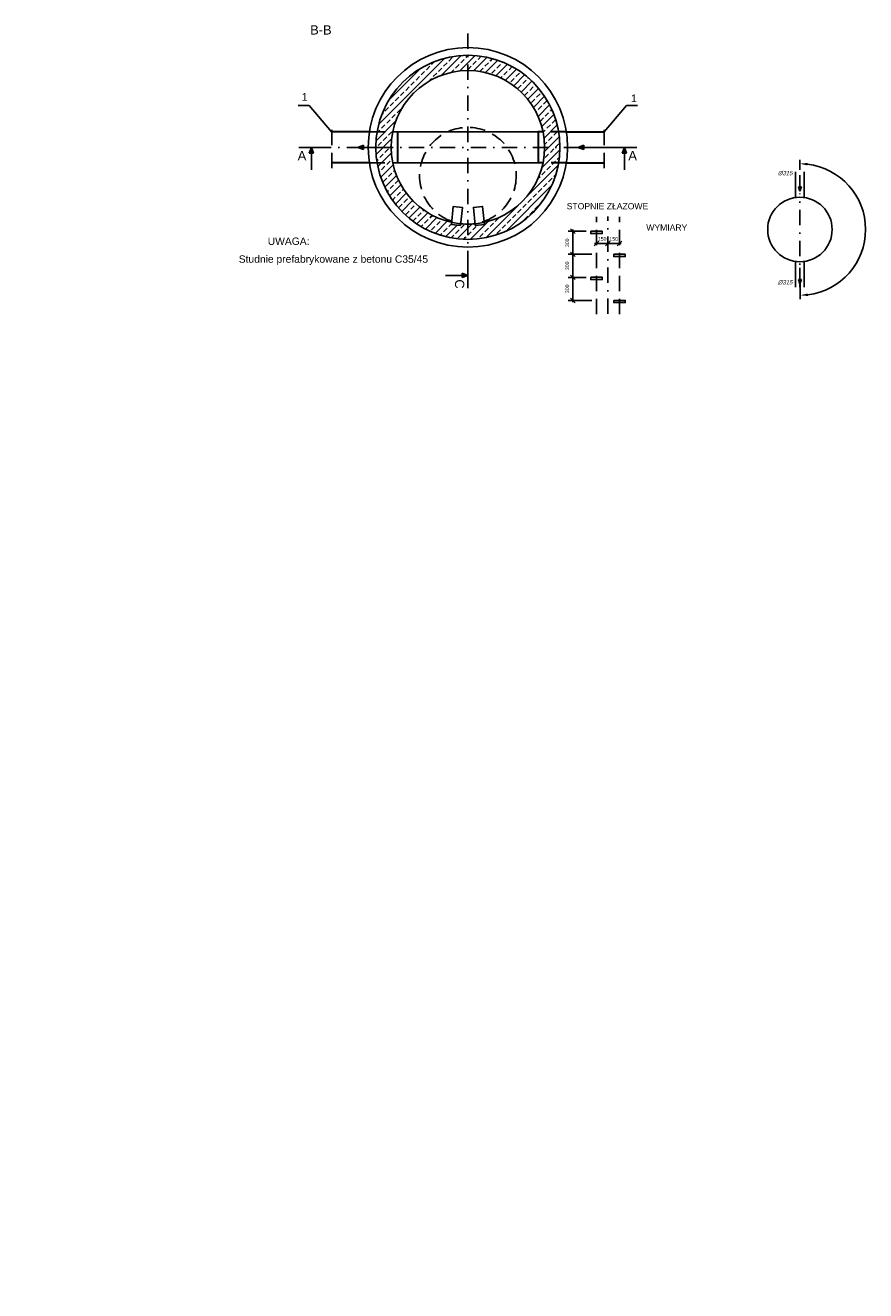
# Model space of a CAD drawing. Header units: millimetres. Extents: x -1675 to 1436, y 1321 to 1956.
# Tile 1 of 4: x 1047 to 1321, y 1321 to 1734. Entities that reach past the tile are written whole.
import ezdxf

# ---------------------------------------------------------------- set-up
doc = ezdxf.new("R2010")
doc.units = ezdxf.units.MM
doc.linetypes.add('DASHDOT', pattern=[1, 0.5, -0.25, 0, -0.25])
doc.linetypes.add('DASHED', pattern=[0.75, 0.5, -0.25])
for name, color, linetype in [('kreskowanie', 4, 'Continuous'), ('obudowa', 5, 'Continuous'), ('oś', 2, 'DASHDOT'), ('PISMO', 4, 'Continuous'), ('przerwanie', 7, 'DASHED'), ('rura', 5, 'Continuous'), ('schody', 7, 'Continuous'), ('studnia', 1, 'Continuous'), ('tekst', 4, 'Continuous'), ('WYMIAROWANIE', 7, 'Continuous')]:
    doc.layers.add(name, color=color, linetype=linetype)
doc.styles.add('ARIAL', font='arial.ttf', dxfattribs={"height": 1.2})
doc.styles.get("Standard").update_dxf_attribs({"font": 'arial.ttf'})
doc.styles.add('styl1', font='arial.ttf')
doc.dimstyles.new('ISO-25', dxfattribs={"dimtxt": 2.5, "dimasz": 2.5, "dimexe": 1.25, "dimexo": 0.625, "dimtad": 1, "dimtxsty": 'Standard', "dimcen": 2.5, "dimadec": 0, "dimazin": 0, "dimtfac": 1, "dimtmove": 0, "dimatfit": 3, "dimfxl": 1, "dimarcsym": 0})
doc.dimstyles.new('Kopii STANDARD', dxfattribs={"dimtxt": 3, "dimasz": 1.5, "dimexe": 1.5, "dimexo": 1.5, "dimgap": 1.5, "dimtad": 0, "dimzin": 0, "dimdsep": 46, "dimtxsty": 'ARIAL', "dimblk": 'OBLIQUE', "dimcen": -3, "dimdle": 0.6, "dimadec": 0, "dimazin": 0, "dimtfac": 0.75, "dimtofl": 0, "dimtmove": 2, "dimatfit": 3, "dimldrblk": 'OBLIQUE', "dimfxl": 1, "dimtvp": 1.5, "dimtolj": 1, "dimtzin": 0, "dimarcsym": 0})

# ---------------------------------------------------------------- blocks, each defined once
blk = doc.blocks.new('*D10')
at = {"layer": 'DEFPOINTS', "color": 0, "ltscale": 10, "transparency": 16777216}
for p in [(1299.14, 1685.87), (1317.67, 1677.81), (1299.14, 1667.07), (1299.14, 1667.07), (1299.22, 1650.02)]:
    blk.add_point(p, dxfattribs=at)
at = {"layer": 'PISMO', "color": 0, "lineweight": -2, "ltscale": 10, "transparency": 16777216}
for p, q in [((1299.14, 1686.5), (1299.14, 1689.74)), ((1299.22, 1649.39), (1299.24, 1644.41))]:
    blk.add_line(p, q, dxfattribs=at)
blk.add_arc((1299.14, 1667.07), 21.41, 276.9504, 83.3072, dxfattribs=at)
at = {"layer": 'PISMO', "color": 0, "ltscale": 10, "transparency": 16777216}
for points in [[(1301.61, 1687.93), (1301.66, 1688.76), (1299.14, 1688.49)], [(1301.76, 1645.4), (1301.71, 1646.23), (1299.24, 1645.66)]]:
    blk.add_solid(points, dxfattribs=at)
blk = doc.blocks.new('_Oblique')
at = {"color": 0, "linetype": 'ByBlock', "lineweight": -2}
blk.add_line((-0.5, -0.5), (0.5, 0.5), dxfattribs=at)
blk = doc.blocks.new('*D20')
at = {"layer": 'DEFPOINTS', "color": 0, "ltscale": 10, "transparency": 16777216}
for p in [(1230.97, 1666.49), (1225.15, 1658.99), (1232.85, 1658.99)]:
    blk.add_point(p, dxfattribs=at)
at = {"layer": 'WYMIAROWANIE', "color": 0, "lineweight": -2, "ltscale": 10, "transparency": 16777216}
for p, q in [((1229.47, 1666.49), (1223.65, 1666.49)), ((1225.15, 1667.09), (1225.15, 1658.39)), ((1231.35, 1658.99), (1223.65, 1658.99))]:
    blk.add_line(p, q, dxfattribs=at)
at = {"layer": 'WYMIAROWANIE', "color": 0, "lineweight": -2, "ltscale": 10, "transparency": 16777216, "xscale": 1.5, "yscale": 1.5, "zscale": 1.5}
for p, rotation in [((1225.15, 1666.49), 90), ((1225.15, 1658.99), 270)]:
    blk.add_blockref('_Oblique', p, dxfattribs=dict(at, rotation=rotation))
at = {"layer": 'WYMIAROWANIE', "color": 0, "ltscale": 10, "transparency": 16777216, "insert": (1223.32, 1662.74), "char_height": 1.2, "attachment_point": 5, "rotation": 90, "style": 'ARIAL'}
blk.add_mtext('\\A1;300', dxfattribs=at)
blk = doc.blocks.new('*D21')
at = {"layer": 'DEFPOINTS', "color": 0, "ltscale": 10, "transparency": 16777216}
for p in [(1225.15, 1658.99), (1225.15, 1651.49), (1230.97, 1651.49)]:
    blk.add_point(p, dxfattribs=at)
at = {"layer": 'WYMIAROWANIE', "color": 0, "lineweight": -2, "ltscale": 10, "transparency": 16777216}
for p, q in [((1225.15, 1659.59), (1225.15, 1650.89)), ((1229.47, 1651.49), (1223.65, 1651.49))]:
    blk.add_line(p, q, dxfattribs=at)
at = {"layer": 'WYMIAROWANIE', "color": 0, "lineweight": -2, "ltscale": 10, "transparency": 16777216, "xscale": 1.5, "yscale": 1.5, "zscale": 1.5}
for p, rotation in [((1225.15, 1658.99), 90), ((1225.15, 1651.49), 270)]:
    blk.add_blockref('_Oblique', p, dxfattribs=dict(at, rotation=rotation))
at = {"layer": 'WYMIAROWANIE', "color": 0, "ltscale": 10, "transparency": 16777216, "insert": (1223.32, 1655.24), "char_height": 1.2, "attachment_point": 5, "rotation": 90, "style": 'ARIAL'}
blk.add_mtext('\\A1;300', dxfattribs=at)
blk = doc.blocks.new('*D17')
at = {"layer": 'DEFPOINTS', "color": 0, "ltscale": 10, "transparency": 16777216}
for p in [(1230.97, 1651.49), (1225.15, 1643.99), (1232.85, 1643.99)]:
    blk.add_point(p, dxfattribs=at)
at = {"layer": 'WYMIAROWANIE', "color": 0, "lineweight": -2, "ltscale": 10, "transparency": 16777216}
for p, q in [((1229.47, 1651.49), (1223.65, 1651.49)), ((1225.15, 1652.09), (1225.15, 1643.39)), ((1231.35, 1643.99), (1223.65, 1643.99))]:
    blk.add_line(p, q, dxfattribs=at)
at = {"layer": 'WYMIAROWANIE', "color": 0, "lineweight": -2, "ltscale": 10, "transparency": 16777216, "xscale": 1.5, "yscale": 1.5, "zscale": 1.5}
for p, rotation in [((1225.15, 1651.49), 90), ((1225.15, 1643.99), 270)]:
    blk.add_blockref('_Oblique', p, dxfattribs=dict(at, rotation=rotation))
at = {"layer": 'WYMIAROWANIE', "color": 0, "ltscale": 10, "transparency": 16777216, "insert": (1223.32, 1647.74), "char_height": 1.2, "attachment_point": 5, "rotation": 90, "style": 'ARIAL'}
blk.add_mtext('\\A1;300', dxfattribs=at)
blk = doc.blocks.new('*D18')
at = {"layer": 'DEFPOINTS', "color": 0, "ltscale": 10, "transparency": 16777216}
for p in [(1236.6, 1662.51), (1236.6, 1662.51), (1240.35, 1662.51)]:
    blk.add_point(p, dxfattribs=at)
at = {"layer": 'WYMIAROWANIE', "color": 0, "lineweight": -2, "ltscale": 10, "transparency": 16777216}
blk.add_line((1240.95, 1662.51), (1236, 1662.51), dxfattribs=at)
at = {"layer": 'WYMIAROWANIE', "color": 0, "lineweight": -2, "ltscale": 10, "transparency": 16777216, "xscale": 1.5, "yscale": 1.5, "zscale": 1.5, "rotation": 180}
blk.add_blockref('_Oblique', (1236.6, 1662.51), dxfattribs=at)
at = {"layer": 'WYMIAROWANIE', "color": 0, "lineweight": -2, "ltscale": 10, "transparency": 16777216, "xscale": 1.5, "yscale": 1.5, "zscale": 1.5}
blk.add_blockref('_Oblique', (1240.35, 1662.51), dxfattribs=at)
at = {"layer": 'WYMIAROWANIE', "color": 0, "ltscale": 10, "transparency": 16777216, "insert": (1238.47, 1663.98), "char_height": 1.2, "attachment_point": 5, "style": 'ARIAL'}
blk.add_mtext('\\A1;150', dxfattribs=at)
blk = doc.blocks.new('*D19')
at = {"layer": 'DEFPOINTS', "color": 0, "ltscale": 10, "transparency": 16777216}
for p in [(1232.85, 1662.51), (1232.85, 1662.51), (1236.6, 1662.51)]:
    blk.add_point(p, dxfattribs=at)
at = {"layer": 'WYMIAROWANIE', "color": 0, "lineweight": -2, "ltscale": 10, "transparency": 16777216}
blk.add_line((1237.2, 1662.51), (1232.25, 1662.51), dxfattribs=at)
at = {"layer": 'WYMIAROWANIE', "color": 0, "lineweight": -2, "ltscale": 10, "transparency": 16777216, "xscale": 1.5, "yscale": 1.5, "zscale": 1.5, "rotation": 180}
blk.add_blockref('_Oblique', (1232.85, 1662.51), dxfattribs=at)
at = {"layer": 'WYMIAROWANIE', "color": 0, "lineweight": -2, "ltscale": 10, "transparency": 16777216, "xscale": 1.5, "yscale": 1.5, "zscale": 1.5}
blk.add_blockref('_Oblique', (1236.6, 1662.51), dxfattribs=at)
at = {"layer": 'WYMIAROWANIE', "color": 0, "ltscale": 10, "transparency": 16777216, "insert": (1234.72, 1663.98), "char_height": 1.2, "attachment_point": 5, "style": 'ARIAL'}
blk.add_mtext('\\A1;150', dxfattribs=at)

msp = doc.modelspace()

# ---------------------------------------------------------------- hatches: boundary and pattern name
at = {"layer": 'kreskowanie', "ltscale": 10}
h = msp.add_hatch(dxfattribs=at)
h.set_pattern_fill('BRASS', color=251, scale=0.5, angle=45, style=0)
h.set_pattern_definition([(45, (1211.1087, 1678.6977), (-2.24506, 2.24506), []), (45, (1209.9862, 1679.8202), (-2.24506, 2.24506), [1.5875, -0.79375])])
h.paths.add_polyline_path([(1190.977, 1718.829), (1190.977, 1723.829, 0.3178372), (1162.693, 1703.829), (1168.064, 1703.829, -0.2982166)])
h.paths.add_polyline_path([(1160.977, 1693.829), (1162.42, 1693.829), (1165.977, 1693.829, -0.1032437), (1168.064, 1703.829), (1162.693, 1703.829, 0.0851642)])
h.paths.add_polyline_path([(1160.977, 1693.829, 0.0851642), (1162.693, 1683.829), (1168.064, 1683.829, -0.1032437), (1165.977, 1693.829)])
h.paths.add_polyline_path([(1190.977, 1663.829), (1190.977, 1668.829, -0.0236557), (1188.615, 1668.941), (1188.557, 1668.398), (1185.583, 1668.719), (1185.657, 1669.401, -0.2407021), (1168.064, 1683.829), (1162.693, 1683.829, 0.3178372)])
h.paths.add_polyline_path([(1219.261, 1683.829), (1213.89, 1683.829, -0.2407021), (1196.297, 1669.401), (1196.371, 1668.719), (1193.397, 1668.398), (1193.338, 1668.941, -0.0236557), (1190.977, 1668.829), (1190.977, 1663.829, 0.3178372)])
h.paths.add_polyline_path([(1213.89, 1683.829), (1219.261, 1683.829, 0.0851642), (1220.977, 1693.829), (1215.977, 1693.829, -0.1032437)])
h.paths.add_polyline_path([(1215.977, 1693.829), (1220.977, 1693.829, 0.0851642), (1219.261, 1703.829), (1213.89, 1703.829, -0.1032437)])
h.paths.add_polyline_path([(1213.89, 1703.829), (1219.261, 1703.829, 0.3178372), (1190.977, 1723.829), (1190.977, 1718.829, -0.2982166)])
at = {"layer": 'PISMO'}
h = msp.add_hatch(color=7, dxfattribs=at)
h.paths.add_polyline_path([(1157.001, 1693.127), (1157.005, 1693.829), (1155.095, 1693.829)])
h.paths.add_polyline_path([(1157.005, 1693.829), (1157.008, 1694.511), (1155.095, 1693.829)])
for points in [[(1155.095, 1693.829), (1157.005, 1693.829), (1157.008, 1694.511)], [(1226.844, 1693.829), (1228.753, 1693.829), (1228.757, 1694.511)], [(1139.984, 1693.829), (1139.984, 1691.919), (1139.302, 1691.916)], [(1241.969, 1693.829), (1241.969, 1691.919), (1242.651, 1691.916)], [(1299.143, 1679.593), (1299.143, 1680.929), (1298.665, 1680.932)], [(1190.977, 1652.096), (1189.068, 1652.096), (1189.064, 1651.414)], [(1190.977, 1652.096), (1189.068, 1652.096), (1189.064, 1651.414)], [(1299.143, 1649.428), (1299.143, 1650.765), (1298.665, 1650.767)]]:
    msp.add_hatch(color=7, dxfattribs=at).paths.add_polyline_path(points)
h = msp.add_hatch(color=7, dxfattribs=at)
h.paths.add_polyline_path([(1228.749, 1693.127), (1228.753, 1693.829), (1226.844, 1693.829)])
h.paths.add_polyline_path([(1228.753, 1693.829), (1228.757, 1694.511), (1226.844, 1693.829)])
h = msp.add_hatch(color=7, dxfattribs=at)
h.paths.add_polyline_path([(1140.686, 1691.923), (1139.984, 1691.919), (1139.984, 1693.829)])
h.paths.add_polyline_path([(1139.984, 1691.919), (1139.302, 1691.916), (1139.984, 1693.829)])
h = msp.add_hatch(color=7, dxfattribs=at)
h.paths.add_polyline_path([(1241.267, 1691.923), (1241.969, 1691.919), (1241.969, 1693.829)])
h.paths.add_polyline_path([(1241.969, 1691.919), (1242.651, 1691.916), (1241.969, 1693.829)])
h = msp.add_hatch(color=7, dxfattribs=at)
h.paths.add_polyline_path([(1299.634, 1680.926), (1299.143, 1680.929), (1299.143, 1679.593)])
h.paths.add_polyline_path([(1299.143, 1680.929), (1298.665, 1680.932), (1299.143, 1679.593)])
h = msp.add_hatch(color=7, dxfattribs=at)
h.paths.add_polyline_path([(1189.071, 1652.798), (1189.068, 1652.096), (1190.977, 1652.096)])
h.paths.add_polyline_path([(1189.068, 1652.096), (1189.064, 1651.414), (1190.977, 1652.096)])
h = msp.add_hatch(color=7, dxfattribs=at)
h.paths.add_polyline_path([(1189.071, 1652.798), (1189.068, 1652.096), (1190.977, 1652.096)])
h.paths.add_polyline_path([(1189.068, 1652.096), (1189.064, 1651.414), (1190.977, 1652.096)])
h = msp.add_hatch(color=7, dxfattribs=at)
h.paths.add_polyline_path([(1299.634, 1650.762), (1299.143, 1650.765), (1299.143, 1649.428)])
h.paths.add_polyline_path([(1299.143, 1650.765), (1298.665, 1650.767), (1299.143, 1649.428)])

# ---------------------------------------------------------------- linework, layer by layer
at = {"color": 7, "ltscale": 10}
for p, q in [((1168.064, 1698.829), (1171.977, 1698.829)), ((1171.977, 1698.829), (1213.89, 1698.829)), ((1168.064, 1688.829), (1213.89, 1688.829))]:
    msp.add_line(p, q, dxfattribs=at)
at = {"color": 7}
for points in [[(1185.583, 1668.719), (1188.557, 1668.398), (1189.192, 1674.281), (1186.219, 1674.602)], [(1196.371, 1668.719), (1193.397, 1668.398), (1192.762, 1674.281), (1195.735, 1674.602)]]:
    msp.add_lwpolyline(points, close=True, dxfattribs=at)
at = {"color": 7, "ltscale": 10}
msp.add_point((1190.977, 1668.829), dxfattribs=at)
at = {"layer": 'oś', "color": 7, "ltscale": 10}
for p, q in [((1190.977, 1730.869), (1190.977, 1656.789)), ((1190.977, 1730.869), (1190.977, 1656.789)), ((1237.277, 1693.829), (1144.677, 1693.829)), ((1299.143, 1648.277), (1299.143, 1678.761)), ((1236.599, 1639.592), (1236.599, 1671.307))]:
    msp.add_line(p, q, dxfattribs=at)
at = {"layer": 'PISMO', "color": 7}
for p, q in [((1155.095, 1693.829), (1157.008, 1694.511)), ((1157.001, 1693.127), (1157.008, 1694.511)), ((1226.844, 1693.829), (1228.757, 1694.511)), ((1228.749, 1693.127), (1228.757, 1694.511)), ((1139.984, 1693.829), (1139.302, 1691.916)), ((1140.686, 1691.923), (1139.302, 1691.916)), ((1139.984, 1693.829), (1140.686, 1691.923)), ((1139.984, 1693.829), (1139.984, 1686.504)), ((1155.095, 1693.829), (1162.42, 1693.829)), ((1155.095, 1693.829), (1157.001, 1693.127)), ((1226.844, 1693.829), (1234.168, 1693.829)), ((1226.844, 1693.829), (1228.749, 1693.127)), ((1241.969, 1693.829), (1241.267, 1691.923)), ((1241.267, 1691.923), (1242.651, 1691.916)), ((1241.969, 1693.829), (1242.651, 1691.916)), ((1241.969, 1693.829), (1241.969, 1686.504)), ((1299.143, 1679.593), (1299.143, 1684.72)), ((1299.634, 1680.926), (1298.665, 1680.932)), ((1299.143, 1679.593), (1298.665, 1680.932)), ((1299.143, 1679.593), (1299.634, 1680.926)), ((1189.071, 1652.798), (1189.064, 1651.414)), ((1189.071, 1652.798), (1189.064, 1651.414)), ((1190.977, 1652.096), (1189.071, 1652.798)), ((1190.977, 1652.096), (1189.071, 1652.798)), ((1299.143, 1649.428), (1299.143, 1654.556)), ((1190.977, 1652.096), (1183.652, 1652.096)), ((1190.977, 1652.096), (1183.652, 1652.096)), ((1190.977, 1652.096), (1189.064, 1651.414)), ((1190.977, 1652.096), (1189.064, 1651.414)), ((1299.634, 1650.762), (1298.665, 1650.767)), ((1299.143, 1649.428), (1298.665, 1650.767)), ((1299.143, 1649.428), (1299.634, 1650.762))]:
    msp.add_line(p, q, dxfattribs=at)
at = {"layer": 'przerwanie', "color": 7, "ltscale": 10}
for p, q in [((1146.613, 1687.04), (1146.613, 1700.617)), ((1158.864, 1698.829), (1168.064, 1698.829)), ((1235.34, 1687.04), (1235.34, 1700.617)), ((1158.864, 1688.829), (1168.064, 1688.829)), ((1232.849, 1639.459), (1232.849, 1671.24)), ((1240.349, 1639.459), (1240.349, 1671.24))]:
    msp.add_line(p, q, dxfattribs=at)
at = {"layer": 'przerwanie', "color": 7, "lineweight": 30, "ltscale": 10}
for p, q in [((1223.09, 1698.829), (1213.89, 1698.829)), ((1223.09, 1688.829), (1213.89, 1688.829))]:
    msp.add_line(p, q, dxfattribs=at)
at = {"layer": 'przerwanie', "color": 7, "ltscale": 10}
msp.add_circle((1190.977, 1684.579), 15.75, dxfattribs=at)
at = {"layer": 'rura', "color": 7, "lineweight": 30}
for p, q in [((1158.864, 1698.829), (1146.613, 1698.829)), ((1168.064, 1698.829), (1168.064, 1688.829)), ((1213.89, 1698.829), (1213.89, 1688.829)), ((1223.09, 1698.829), (1235.34, 1698.829)), ((1158.864, 1688.829), (1146.613, 1688.829)), ((1223.09, 1688.829), (1235.34, 1688.829))]:
    msp.add_line(p, q, dxfattribs=at)
at = {"layer": 'rura', "color": 7}
for p, q in [((1144.677, 1693.829), (1135.888, 1693.829)), ((1246.066, 1693.829), (1237.277, 1693.829)), ((1190.977, 1648), (1190.977, 1656.789)), ((1190.977, 1648), (1190.977, 1656.789))]:
    msp.add_line(p, q, dxfattribs=at)
at = {"layer": 'rura', "color": 7, "ltscale": 10}
for p, q in [((1297.743, 1677.48), (1297.743, 1685.871)), ((1300.543, 1677.48), (1300.543, 1685.871)), ((1297.743, 1656.668), (1297.743, 1648.277)), ((1300.543, 1656.668), (1300.543, 1648.277))]:
    msp.add_line(p, q, dxfattribs=at)
at = {"layer": 'schody', "color": 7, "ltscale": 10}
for points in [[(1230.974, 1666.495), (1234.724, 1666.495), (1234.724, 1665.745), (1230.974, 1665.745)], [(1238.474, 1658.995), (1242.224, 1658.995), (1242.224, 1658.245), (1238.474, 1658.245)], [(1230.974, 1651.495), (1234.724, 1651.495), (1234.724, 1650.745), (1230.974, 1650.745)], [(1238.474, 1643.995), (1242.224, 1643.995), (1242.224, 1643.245), (1238.474, 1643.245)]]:
    msp.add_lwpolyline(points, close=True, dxfattribs=at)
at = {"layer": 'studnia', "color": 7, "ltscale": 10}
for centre, radius in [((1190.977, 1693.829), 32.5), ((1190.977, 1693.829), 32.5), ((1190.977, 1693.829), 30), ((1190.977, 1693.829), 25), ((1299.143, 1667.074), 10.5), ((1299.143, 1667.074), 10.5)]:
    msp.add_circle(centre, radius, dxfattribs=at)
at = {"layer": 'tekst', "color": 7, "ltscale": 10}
for p, q in [((1139.24, 1707.466), (1135.635, 1707.466)), ((1146.54, 1698.852), (1139.24, 1707.466)), ((1235.34, 1698.829), (1242.64, 1707.443)), ((1242.64, 1707.443), (1246.245, 1707.443))]:
    msp.add_line(p, q, dxfattribs=at)

# ---------------------------------------------------------------- texts
at = {"layer": 'kreskowanie', "color": 7, "ltscale": 10, "style": 'styl1', "oblique": 15}
for p in [(1291.917, 1684.725), (1291.917, 1649.178)]:
    msp.add_text('%%C315', height=1.4, dxfattribs=at).set_placement(p)
at = {"layer": 'obudowa', "color": 7}
for s, p in [('B-B', (1139.594, 1730.579)), ('A', (1135.513, 1689.633)), ('A', (1243.249, 1689.633))]:
    msp.add_text(s, height=3, dxfattribs=at).set_placement(p)
at = {"layer": 'obudowa', "color": 7, "style": 'ARIAL'}
for s, height, p in [('STOPNIE ZŁAZOWE', 2, (1223.178, 1673.66)), ('UWAGA:', 2.4, (1125.762, 1662.055)), ('Studnie prefabrykowane z betonu C35/45', 2.4, (1116.311, 1656.244))]:
    msp.add_text(s, height=height, dxfattribs=at).set_placement(p)
at = {"layer": 'obudowa', "color": 7}
msp.add_text('C', height=3, rotation=270, dxfattribs=at).set_placement((1186.781, 1650.817))
at = {"layer": 'tekst', "color": 7, "ltscale": 10}
for p in [(1136.783, 1708.985), (1244.116, 1708.549)]:
    msp.add_text('1', height=2.5, dxfattribs=at).set_placement(p)
at = {"layer": 'tekst', "color": 7, "ltscale": 10, "style": 'ARIAL'}
msp.add_text('WYMIARY', height=2, dxfattribs=at).set_placement((1249.1, 1666.708))

# ---------------------------------------------------------------- dimensions: what is measured, and where the dimension line sits
at = {"layer": 'PISMO', "color": 7, "ltscale": 10}
dim = msp.add_angular_dim_2l(base=(1317.672, 1677.809), line1=((1299.143, 1667.074), (1299.219, 1650.02)), line2=((1299.143, 1667.074), (1299.143, 1685.871)), text=' ', dimstyle='ISO-25', override={"dimadec": 2, "dimazin": 2}, dxfattribs=at)
dim.commit()
dim.dimension.update_dxf_attribs({"geometry": '*D10', "text_midpoint": (-1674.842, 1321.441)})
at = {"layer": 'WYMIAROWANIE', "color": 7, "ltscale": 10}
for base, p1, p2, picture, middle in [((1225.155, 1658.995), (1230.974, 1666.495), (1232.849, 1658.995), '*D20', (1223.316, 1662.745)), ((1225.155, 1651.495), (1225.155, 1658.995), (1230.974, 1651.495), '*D21', (1223.316, 1655.245)), ((1225.155, 1643.995), (1230.974, 1651.495), (1232.849, 1643.995), '*D17', (1223.316, 1647.745))]:
    dim = msp.add_linear_dim(base=base, p1=p1, p2=p2, angle=90, text='300', dimstyle='Kopii STANDARD', dxfattribs=at)
    dim.commit()
    dim.dimension.update_dxf_attribs({"geometry": picture, "text_midpoint": middle})
for base, p1, p2, picture, middle in [((1232.849, 1662.509), (1236.599, 1662.509), (1232.849, 1662.509), '*D19', (1234.724, 1663.979)), ((1236.599, 1662.509), (1240.349, 1662.509), (1236.599, 1662.509), '*D18', (1238.474, 1663.979))]:
    dim = msp.add_linear_dim(base=base, p1=p1, p2=p2, text='150', dimstyle='Kopii STANDARD', dxfattribs=at)
    dim.commit()
    dim.dimension.update_dxf_attribs({"geometry": picture, "text_midpoint": middle, "dimtype": 160})

doc.saveas('drawing.dxf')
